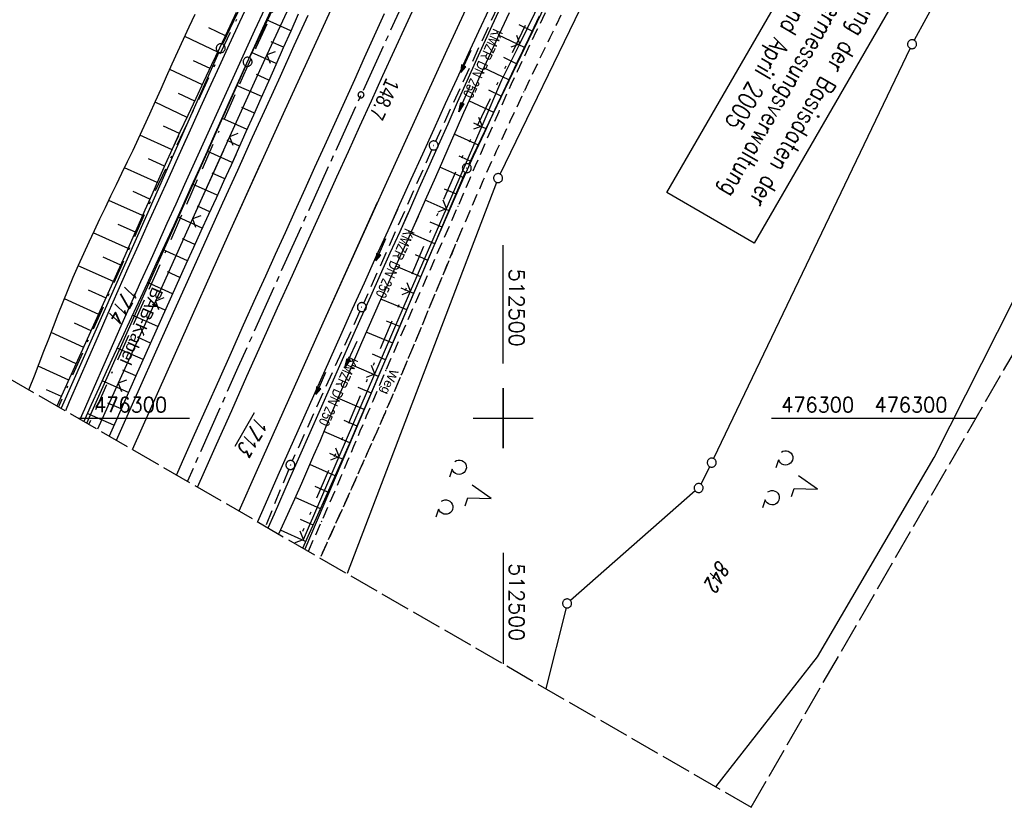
# Model space of a CAD drawing. Extents: x 512293 to 513004, y 476235 to 477180.
# Tile 2 of 25: x 512419 to 512583, y 476235 to 476366. Entities that reach past the tile are written whole.
import ezdxf
from ezdxf.enums import TextEntityAlignment as Align

# ---------------------------------------------------------------- set-up
doc = ezdxf.new("R2010")
doc.units = 0
doc.header["$LTSCALE"] = 10
doc.header["$MEASUREMENT"] = 0
for name, pattern in [('ACAD_ISO16W100', [73, 15, -6.5, 15, -6.5, 15, -7, 1, -7]), ('ACHSE', [5.5, 4, -0.5, 0.5, -0.5]), ('AUSGEZOGEN', [0]), ('LT00', [0]), ('LT08', [0.42, 0.2, -0.1, 0.02, -0.1]), ('LT09', [0.54, 0.2, -0.1, 0.02, -0.1, 0.02, -0.1]), ('LT11', [0.3, 0.2, -0.1]), ('LT14', [0.6, 0.5, -0.1]), ('STRICHLINIE2', [0.375, 0.25, -0.125])]:
    doc.linetypes.add(name, pattern=pattern)
doc.layers.get('0').update_dxf_attribs({"linetype": 'LT00'})
for name, color, linetype in [('-AX-020', 250, 'ACHSE'), ('-Halt-Pfeil', 4, 'LT00'), ('-Haltung', 182, 'STRICHLINIE2'), ('-Haltungsbeschriftung', 182, 'LT00'), ('-ST-20-1', 250, 'LT00'), ('BAB-KABEL', 220, 'ACAD_ISO16W100'), ('BAB-KABEL_TEXT', 221, 'Continuous'), ('DFK_AB_FLNR', 7, 'Continuous'), ('DFK_AB_L', 21, 'LT00'), ('DFK_AB_P', 7, 'LT00'), ('DFK_FLUR_NR', 250, 'LT00'), ('DFK_GZPKT', 250, 'LT00'), ('DFK_KATASTER', 250, 'LT00'), ('DFK_NUTZUNG', 250, 'LT00'), ('DFK_STAND', 22, 'LT00'), ('FELDWEG_TEXT', 1, 'Continuous'), ('GEMARKUNGSGRENZE', 3, 'LT09'), ('PFEIL', 140, 'AUSGEZOGEN'), ('STROM_UNTER', 80, 'LT08'), ('V88_AFBR_BAB', 250, 'LT00'), ('V88_BOESCH', 250, 'LT00'), ('V88_BOSCHUNG', 250, 'LT00'), ('V88_FELDWEG', 250, 'LT11'), ('V88_GRABEN', 250, 'LT00'), ('V88_KA_PRUF', 182, 'LT00'), ('V88_LD_MARK', 250, 'LT00'), ('V88_RASTER', 250, 'LT00'), ('V88_ZAUN', 40, 'LT00'), ('V89_AFBR_BAB', 250, 'LT00'), ('V89_BOESCH', 250, 'LT00'), ('V89_BOSCHUNG', 250, 'LT00'), ('V89_FELDWEG', 250, 'LT11'), ('V89_GRABEN', 250, 'LT00'), ('V89_KA_PRUF', 182, 'LT00'), ('V89_LD_MARK', 250, 'LT00'), ('V89_RASTER', 250, 'LT00'), ('V89_ZAUN', 40, 'LT00')]:
    doc.layers.add(name, color=color, linetype=linetype)
doc.layers.add('-BLATT_88-RAND', color=7, linetype='LT14', plot=False)
doc.styles.add('Beschrift', font='ARIAL.TTF')
doc.styles.add('Haltungsbeschriftung', font='ARIAL.TTF', dxfattribs={"width": 0.75})
doc.styles.get("Standard").update_dxf_attribs({"font": 'romans.shx'})
doc.styles.add('Versorgungsltg', font='ARIAL.TTF', dxfattribs={"width": 0.8, "height": 2})

# ---------------------------------------------------------------- blocks, each defined once
blk = doc.blocks.new('SYMB7010')
at = {"color": 0, "linetype": 'ByBlock'}
for points in [[(-0.031408, 0.499213), (-0.093728, 0.49134), (-0.15457, 0.475719), (-0.212975, 0.452595), (-0.268021, 0.422333), (-0.31884, 0.385411), (-0.36463, 0.342411), (-0.40467, 0.29401), (-0.438329, 0.240973), (-0.465074, 0.184136), (-0.484486, 0.124395), (-0.496256, 0.062692), (-0.5002, 0)], [(-0.5002, 0), (-0.496256, -0.062692), (-0.484486, -0.124395), (-0.465075, -0.184136), (-0.438329, -0.240973), (-0.404671, -0.29401), (-0.36463, -0.342411), (-0.31884, -0.385411), (-0.268021, -0.422333), (-0.212975, -0.452595), (-0.154571, -0.475719), (-0.093728, -0.49134), (-0.031408, -0.499213), (0.031408, -0.499213)], [(0.5002, 0), (0.496256, 0.062692), (0.484485, 0.124395), (0.465074, 0.184136), (0.438329, 0.240973), (0.40467, 0.29401), (0.36463, 0.342411), (0.31884, 0.385411), (0.268021, 0.422333), (0.212975, 0.452595), (0.15457, 0.475719), (0.093728, 0.49134), (0.031408, 0.499213), (-0.031408, 0.499213)], [(0.031408, -0.499213), (0.093728, -0.491341), (0.15457, -0.475719), (0.212975, -0.452595), (0.268021, -0.422333), (0.31884, -0.385411), (0.36463, -0.342411), (0.404671, -0.294011), (0.438329, -0.240974), (0.465075, -0.184136), (0.484486, -0.124395), (0.496256, -0.062692), (0.500201, 0)]]:
    blk.add_lwpolyline(points, dxfattribs=at)
blk = doc.blocks.new('SYMB0003')
at = {"color": 0, "linetype": 'ByBlock'}
for p, q in [((-0.015712, 0), (0.010166, 0.012015)), ((0, -0.021257), (-0.015712, 0)), ((0.010166, 0.012015), (0, -0.021257))]:
    blk.add_line(p, q, dxfattribs=at)
for points in [[(-0.031395, 0.499013), (-0.093691, 0.491144), (-0.154509, 0.475528), (-0.21289, 0.452414), (-0.267913, 0.422164), (-0.318712, 0.385257), (-0.364484, 0.342274), (-0.404509, 0.293893), (-0.438154, 0.240877), (-0.464888, 0.184062), (-0.484292, 0.124345), (-0.496058, 0.062667), (-0.5, 0)], [(-0.5, 0), (-0.496058, -0.062667), (-0.484292, -0.124345), (-0.464888, -0.184062), (-0.438154, -0.240877), (-0.404509, -0.293893), (-0.364485, -0.342274), (-0.318712, -0.385257), (-0.267914, -0.422164), (-0.21289, -0.452414), (-0.154509, -0.475529), (-0.093691, -0.491144), (-0.031395, -0.499014), (0.031395, -0.499014)], [(0.5, 0), (0.496057, 0.062667), (0.484292, 0.124345), (0.464888, 0.184062), (0.438153, 0.240877), (0.404509, 0.293893), (0.364484, 0.342274), (0.318712, 0.385257), (0.267913, 0.422164), (0.21289, 0.452414), (0.154509, 0.475528), (0.093691, 0.491144), (0.031395, 0.499013), (-0.031395, 0.499013)], [(0.031395, -0.499014), (0.093691, -0.491144), (0.154509, -0.475529), (0.21289, -0.452414), (0.267914, -0.422164), (0.318712, -0.385257), (0.364485, -0.342274), (0.404509, -0.293893), (0.438154, -0.240877), (0.464889, -0.184062), (0.484292, -0.124345), (0.496058, -0.062667), (0.5, 0)]]:
    blk.add_lwpolyline(points, dxfattribs=at)
blk = doc.blocks.new('SYMB0002')
at = {"color": 0, "linetype": 'ByBlock'}
for points in [[(-0.031395, 0.499013), (-0.093691, 0.491144), (-0.154509, 0.475528), (-0.21289, 0.452414), (-0.267913, 0.422164), (-0.318712, 0.385257), (-0.364484, 0.342274), (-0.404509, 0.293893), (-0.438154, 0.240877), (-0.464888, 0.184062), (-0.484292, 0.124345), (-0.496058, 0.062667), (-0.5, 0)], [(-0.5, 0), (-0.496058, -0.062667), (-0.484292, -0.124345), (-0.464888, -0.184062), (-0.438154, -0.240877), (-0.404509, -0.293893), (-0.364485, -0.342274), (-0.318712, -0.385257), (-0.267914, -0.422164), (-0.21289, -0.452414), (-0.154509, -0.475529), (-0.093691, -0.491144), (-0.031395, -0.499014), (0.031395, -0.499014)], [(0.5, 0), (0.496057, 0.062667), (0.484292, 0.124345), (0.464888, 0.184062), (0.438153, 0.240877), (0.404509, 0.293893), (0.364484, 0.342274), (0.318712, 0.385257), (0.267913, 0.422164), (0.21289, 0.452414), (0.154509, 0.475528), (0.093691, 0.491144), (0.031395, 0.499013), (-0.031395, 0.499013)], [(0.031395, -0.499014), (0.093691, -0.491144), (0.154509, -0.475529), (0.21289, -0.452414), (0.267914, -0.422164), (0.318712, -0.385257), (0.364485, -0.342274), (0.404509, -0.293893), (0.438154, -0.240877), (0.464889, -0.184062), (0.484292, -0.124345), (0.496058, -0.062667), (0.5, 0)]]:
    blk.add_lwpolyline(points, dxfattribs=at)
blk = doc.blocks.new('SYMB0011')
at = {"color": 0, "linetype": 'ByBlock'}
for p, q in [((0.5, 0), (-0.5, 0)), ((0, 0.5), (0, -0.5))]:
    blk.add_line(p, q, dxfattribs=at)
blk = doc.blocks.new('SYMB0024')
at = {"color": 0, "linetype": 'ByBlock'}
for p, q in [((-0.5, 0.5), (0, 0)), ((0, 0), (0.5, 0.5))]:
    blk.add_line(p, q, dxfattribs=at)
blk = doc.blocks.new('Pfreil3')
at = {"layer": 'PFEIL'}
blk.add_hatch(color=256, dxfattribs=at).paths.add_polyline_path([(-1.55, 0.27), (-1.55, -0.27), (0, 0)])
for p, q in [((-1.55, 0), (-4.83, 0)), ((-1.55, -0.27), (-1.55, 0.27)), ((-1.55, 0.27), (0, 0)), ((0, 0), (-1.55, -0.27))]:
    blk.add_line(p, q, dxfattribs=at)
blk = doc.blocks.new('SYMB7201')
at = {"color": 0, "linetype": 'ByBlock'}
for p, q in [((0, 0.385), (-0.11, 0.015)), ((-0.255, -0.385), (-0.115, -0.385)), ((0.445, -0.385), (0.585, -0.385))]:
    blk.add_line(p, q, dxfattribs=at)
for points in [[(0.25, 0.015), (0.11, 0.015), (0, 0.385)], [(-0.393816, -0.383308), (-0.416239, -0.362945), (-0.432849, -0.337617), (-0.442589, -0.308936), (-0.444836, -0.27873), (-0.439449, -0.248923), (-0.426769, -0.221415), (-0.407606, -0.197958), (-0.38318, -0.180047), (-0.355047, -0.168823), (-0.325, -0.165), (-0.294953, -0.168823), (-0.26682, -0.180047), (-0.242394, -0.197959), (-0.223231, -0.221415), (-0.210551, -0.248923), (-0.205164, -0.27873), (-0.207411, -0.308936), (-0.21715, -0.337617), (-0.233761, -0.362945), (-0.256184, -0.383308)], [(0.306185, -0.383308), (0.283761, -0.362945), (0.267151, -0.337617), (0.257411, -0.308936), (0.255164, -0.27873), (0.260552, -0.248923), (0.273231, -0.221415), (0.292394, -0.197958), (0.31682, -0.180047), (0.344953, -0.168823), (0.375, -0.165), (0.405047, -0.168823), (0.43318, -0.180047), (0.457606, -0.197959), (0.476769, -0.221415), (0.489449, -0.248923), (0.494836, -0.27873), (0.492589, -0.308936), (0.48285, -0.337617), (0.466239, -0.362945), (0.443816, -0.383308)]]:
    blk.add_lwpolyline(points, dxfattribs=at)
blk = doc.blocks.new('SYMB0070')
at = {"color": 0, "linetype": 'ByBlock'}
for p, q in [((-0.5, 0), (0.2, 0)), ((0.5, 0), (0.2, 0.1)), ((0.2, 0.1), (0.2, 0)), ((0.468, 0), (0.21, 0.086)), ((0.21, 0.086), (0.21, -0.086)), ((0.21, -0.086), (0.468, 0)), ((0.22, -0.072), (0.437, 0)), ((0.23, -0.058), (0.405, 0)), ((0.24, -0.045), (0.374, 0)), ((0.342, 0), (0.25, 0.031)), ((0.25, 0.031), (0.25, -0.031)), ((0.25, -0.031), (0.342, 0)), ((0.26, -0.017), (0.31, 0)), ((0.27, -0.003), (0.279, 0))]:
    blk.add_line(p, q, dxfattribs=at)
for points in [[(0.2, 0), (0.2, -0.1), (0.5, 0)], [(0.437, 0), (0.22, 0.072), (0.22, -0.072)], [(0.405, 0), (0.23, 0.058), (0.23, -0.058)], [(0.374, 0), (0.24, 0.045), (0.24, -0.045)], [(0.31, 0), (0.26, 0.017), (0.26, -0.017)], [(0.279, 0), (0.27, 0.003), (0.27, -0.003)]]:
    blk.add_lwpolyline(points, dxfattribs=at)

msp = doc.modelspace()

# ---------------------------------------------------------------- linework, layer by layer
at = {"layer": '-AX-020', "ltscale": 0.2, "flags": 128}
msp.add_lwpolyline([(512885.85, 477104.51), (512876.28, 477089.44), (512864.58, 477070.92), (512852.94, 477052.36), (512841.35, 477033.77), (512829.82, 477015.15), (512818.35, 476996.49), (512806.94, 476977.79), (512795.6, 476959.05), (512789.64, 476949.14), (512778.41, 476930.34), (512767.24, 476911.5), (512756.13, 476892.61), (512745.1, 476873.69), (512734.14, 476854.72), (512723.25, 476835.72), (512712.42, 476816.68), (512701.67, 476797.59), (512690.98, 476778.47), (512680.37, 476759.31), (512669.82, 476740.11), (512659.35, 476720.87), (512648.95, 476701.6), (512638.61, 476682.28), (512628.35, 476662.93), (512618.16, 476643.54), (512608.04, 476624.11), (512597.99, 476604.65), (512588.01, 476585.15), (512578.1, 476565.61), (512568.26, 476546.04), (512558.5, 476526.43), (512548.8, 476506.79), (512539.18, 476487.11), (512529.63, 476467.4), (512520.15, 476447.65), (512510.75, 476427.87), (512501.42, 476408.05), (512492.16, 476388.2), (512482.97, 476368.31), (512473.85, 476348.4), (512464.81, 476328.44), (512455.84, 476308.46), (512447.42, 476289.52)], dxfattribs=at)
at = {"layer": '-BLATT_88-RAND'}
msp.add_lwpolyline([(512755.75, 477179.71), (512292.82, 476378.88), (512541.3, 476235.25), (513004.22, 477036.08), (512755.75, 477179.71)], dxfattribs=at)
at = {"layer": '-Haltung'}
for p, q in [((512500.63, 476371.86), (512488.74, 476346.09)), ((512488.13, 476344.72), (512476.78, 476319.19)), ((512476.16, 476317.82), (512464.89, 476292.92)), ((512476.16, 476317.82), (512464.89, 476292.92)), ((512464.3, 476291.54), (512460.43, 476282))]:
    msp.add_line(p, q, dxfattribs=at)
at = {"layer": 'BAB-KABEL', "ltscale": 0.03, "flags": 128}
msp.add_lwpolyline([(512866.07, 477115.94), (512858.34, 477103.22), (512837.39, 477068.95), (512811.45, 477026.06), (512784.2, 476983.9), (512756.65, 476941.56), (512731.12, 476898.63), (512706.39, 476854.96), (512681.95, 476811.1), (512658.87, 476770.39), (512633.74, 476723.05), (512609.82, 476678.97), (512586.03, 476634.72), (512574.46, 476609.04), (512565.77, 476584.24), (512545.21, 476542.92), (512523.45, 476497.74), (512501.77, 476452.47), (512480.25, 476407.17), (512458.85, 476361.79), (512438.56, 476315.94), (512431.02, 476299)], dxfattribs=at)
at = {"layer": 'DFK_AB_L'}
for p, q in [((512457.77, 476360.02), (512566.35, 476587.41)), ((512547.91, 476453.99), (512494.27, 476342.31)), ((512430.67, 476299.2), (512457.15, 476358.65)), ((512493.66, 476340.94), (512466.97, 476278.22))]:
    msp.add_line(p, q, dxfattribs=at)
at = {"layer": 'DFK_KATASTER'}
for p, q in [((512562.51, 476590.59), (512453.29, 476362.28)), ((512499.49, 476340.64), (512548.82, 476442.32)), ((512577.65, 476379.78), (512568.44, 476362.92)), ((512452.67, 476360.91), (512426.38, 476301.68)), ((512567.76, 476361.58), (512535.05, 476293.3)), ((512498.89, 476339.27), (512474.01, 476274.15)), ((512571.79, 476293.47), (512584.95, 476319.61)), ((512552.32, 476260.32), (512571.79, 476293.47)), ((512534.39, 476291.95), (512532.89, 476289.06)), ((512531.99, 476287.9), (512511.21, 476269.67)), ((512510.47, 476268.45), (512507.09, 476255.03)), ((512535.43, 476238.64), (512552.32, 476260.32))]:
    msp.add_line(p, q, dxfattribs=at)
at = {"layer": 'DFK_STAND'}
msp.add_lwpolyline([(512570.34, 476378.5), (512541.81, 476329.15), (512527.26, 476337.57), (512555.78, 476386.91)], close=True, dxfattribs=at)
at = {"layer": 'GEMARKUNGSGRENZE', "ltscale": 2.5, "flags": 128}
msp.add_lwpolyline([(512662.88, 477019.06), (512665.36, 477019.76), (512738.72, 477049.3), (512738.99, 477019.09), (512739.25, 476992.81), (512744.89, 476991.76), (512768.61, 476987.28), (512769.09, 476987.32), (512777.28, 476981.67), (512787, 476972.86), (512793.07, 476957.98), (512807.53, 476945.1), (512822.53, 476938.93), (512824.4, 476934.3), (512796.55, 476911.86), (512790.14, 476900.65), (512672.43, 476693.04), (512634.03, 476627.67), (512582.48, 476535.09), (512548.41, 476458.95), (512546.86, 476455.29), (512492.58, 476342.25), (512465.66, 476278.97)], dxfattribs=at)
at = {"layer": 'STROM_UNTER', "ltscale": 2, "flags": 128}
msp.add_lwpolyline([(512436.51, 476627.45), (512437.57, 476627.07), (512462.36, 476621.64), (512488.4, 476620.06), (512514.96, 476619.69), (512531.49, 476614.93), (512555.83, 476596.38), (512560.2, 476594.1), (512561.73, 476591.71), (512561.73, 476589.65), (512557.8, 476581.04), (512551.5, 476566.63), (512527.76, 476517.36), (512511.67, 476485.04), (512454.05, 476363.14), (512441.89, 476337.52), (512425.95, 476301.93)], dxfattribs=at)
at = {"layer": 'V88_AFBR_BAB'}
for points in [[(512457.81, 476369.59), (512456.1, 476365.91), (512454.39, 476362.23), (512452.69, 476358.55), (512451, 476354.86), (512449.32, 476351.16), (512447.65, 476347.47), (512445.98, 476343.77), (512444.31, 476340.07), (512442.61, 476336.3), (512440.91, 476332.53), (512439.22, 476328.75), (512437.53, 476324.98), (512435.85, 476321.2), (512434.17, 476317.42), (512432.56, 476313.75), (512430.95, 476310.07), (512429.34, 476306.4), (512427.74, 476302.72), (512427.1, 476301.26)], [(512449.13, 476288.53), (512450.29, 476291.16), (512452.27, 476295.63), (512454.8, 476301.32), (512457.34, 476307), (512459.89, 476312.68), (512462.44, 476318.36), (512464.9, 476323.82), (512467.37, 476329.27), (512469.84, 476334.73), (512472.31, 476340.18), (512474.23, 476344.4), (512476.14, 476348.62), (512478.06, 476352.84), (512479.98, 476357.05), (512481.91, 476361.26), (512483.84, 476365.47), (512485.56, 476369.19)], [(512429.56, 476299.84), (512430.33, 476301.6), (512431.93, 476305.27), (512433.54, 476308.93), (512435.16, 476312.6), (512436.78, 476316.25), (512438.23, 476319.5), (512439.69, 476322.74), (512441.15, 476325.98), (512442.61, 476329.22), (512444.07, 476332.46), (512445.54, 476335.7), (512447, 476338.94), (512448.66, 476342.61), (512450.32, 476346.28), (512451.98, 476349.96), (512453.64, 476353.63), (512455.31, 476357.3), (512456.98, 476360.96), (512458.66, 476364.62), (512460.35, 476368.28)], [(512480.2, 476367.29), (512478.54, 476363.64), (512476.88, 476359.99), (512475.22, 476356.34), (512473.57, 476352.68), (512471.92, 476349.03), (512470.27, 476345.37), (512468.61, 476341.72), (512466.98, 476338.11), (512465.34, 476334.5), (512463.7, 476330.89), (512462.06, 476327.28), (512460.42, 476323.67), (512458.79, 476320.05), (512456.73, 476315.5), (512454.69, 476310.93), (512452.64, 476306.37), (512450.6, 476301.81), (512448.57, 476297.24), (512446.57, 476292.74), (512445.6, 476290.57)], [(512497.62, 476368.06), (512495.91, 476364.37), (512494.2, 476360.67), (512492.28, 476356.5), (512490.37, 476352.32), (512488.46, 476348.13), (512486.55, 476343.95), (512484.65, 476339.77), (512482.75, 476335.58), (512480.78, 476331.22), (512478.8, 476326.87), (512476.83, 476322.51), (512474.86, 476318.15), (512472.9, 476313.79), (512470.28, 476307.96), (512467.68, 476302.14), (512465.08, 476296.31), (512462.49, 476290.48), (512459.97, 476284.79), (512459.08, 476282.78)], [(512435.62, 476296.34), (512438.3, 476302.36), (512443.35, 476313.67), (512448.43, 476324.97), (512450.89, 476330.42), (512453.35, 476335.87), (512455.82, 476341.32), (512458.29, 476346.77), (512460.59, 476351.85), (512462.9, 476356.94), (512465.21, 476362.02), (512467.53, 476367.1)]]:
    msp.add_lwpolyline(points, dxfattribs=at)
at = {"layer": 'V88_BOESCH'}
for points in [[(512421.05, 476304.76), (512421.14, 476305), (512421.94, 476307.05), (512422.74, 476309.11), (512423.53, 476311.17), (512424.33, 476313.23), (512425.13, 476315.29), (512425.93, 476317.34), (512426.75, 476319.39), (512427.58, 476321.43), (512428.43, 476323.47), (512429.3, 476325.49), (512430.16, 476327.43), (512431.04, 476329.36), (512431.93, 476331.28), (512432.84, 476333.19), (512433.76, 476335.1), (512434.68, 476337.01), (512435.61, 476338.91), (512436.53, 476340.82), (512437.46, 476342.73), (512438.37, 476344.64), (512439.28, 476346.56), (512440.23, 476348.62), (512441.18, 476350.69), (512442.11, 476352.76), (512443.04, 476354.83), (512443.97, 476356.9), (512444.9, 476358.98), (512445.83, 476361.05), (512446.78, 476363.12), (512447.73, 476365.18), (512448.72, 476367.28)], [(512425.74, 476302.05), (512426.79, 476304.38), (512428.12, 476307.32), (512429.46, 476310.26), (512430.8, 476313.2), (512432.13, 476316.14), (512433.46, 476319.08), (512434.78, 476322.03), (512435.91, 476324.56), (512437.04, 476327.1), (512438.16, 476329.64), (512439.28, 476332.17), (512440.4, 476334.71), (512441.53, 476337.25), (512442.66, 476339.78), (512443.8, 476342.31), (512444.94, 476344.84), (512446.24, 476347.65), (512447.54, 476350.46), (512448.86, 476353.27), (512450.18, 476356.07), (512451.5, 476358.87), (512452.83, 476361.67), (512454.15, 476364.47), (512455.61, 476367.58)], [(512461.26, 476367.76), (512459.91, 476364.86), (512458.57, 476361.94), (512457.25, 476359.03), (512455.93, 476356.11), (512454.62, 476353.18), (512453.31, 476350.26), (512452.01, 476347.33), (512450.7, 476344.4), (512449.39, 476341.48), (512448.07, 476338.56), (512446.61, 476335.33), (512445.14, 476332.1), (512443.66, 476328.88), (512442.18, 476325.66), (512440.7, 476322.44), (512439.21, 476319.22), (512437.72, 476316), (512436.45, 476313.25), (512435.18, 476310.5), (512433.92, 476307.75), (512432.66, 476304.99), (512431.41, 476302.24), (512430.18, 476299.49)], [(512465.86, 476367.24), (512464.62, 476364.44), (512463.37, 476361.64), (512462.14, 476358.84), (512460.9, 476356.04), (512459.66, 476353.24), (512458.42, 476350.44), (512457.17, 476347.65), (512455.94, 476344.89), (512454.69, 476342.14), (512453.44, 476339.39), (512452.19, 476336.64), (512450.93, 476333.9), (512449.68, 476331.15), (512448.42, 476328.4), (512447.17, 476325.65), (512445.5, 476321.94), (512443.83, 476318.22), (512442.16, 476314.49), (512440.5, 476310.77), (512438.84, 476307.04), (512437.18, 476303.32), (512435.49, 476299.52), (512434.39, 476297.05)], [(512466.63, 476278.41), (512467.75, 476280.86), (512468.9, 476283.41), (512470.75, 476287.52), (512472.59, 476291.64), (512474.4, 476295.77), (512476.21, 476299.9), (512477.99, 476304.04), (512479.77, 476308.19), (512481.08, 476311.25), (512482.38, 476314.32), (512483.68, 476317.39), (512484.98, 476320.46), (512486.28, 476323.53), (512487.59, 476326.59), (512488.9, 476329.65), (512490.23, 476332.71), (512491.56, 476335.77), (512493.31, 476339.7), (512495.08, 476343.62), (512496.87, 476347.53), (512498.68, 476351.44), (512500.5, 476355.33), (512502.34, 476359.22), (512504.2, 476363.11), (512506.07, 476366.98)]]:
    msp.add_lwpolyline(points, dxfattribs=at)
at = {"layer": 'V88_BOSCHUNG'}
for p, q in [((512464.65, 476364.51), (512460.59, 476366.32)), ((512453.76, 476363.65), (512451, 476364.96)), ((512504.83, 476364.43), (512502.67, 476365.46)), ((512452.48, 476360.94), (512446.97, 476363.54)), ((512463.44, 476361.78), (512461.38, 476362.68)), ((512503.54, 476361.72), (512499.25, 476363.78)), ((512462.22, 476359.04), (512458.08, 476360.86)), ((512451.2, 476358.23), (512448.46, 476359.52)), ((512502.24, 476359.02), (512500.12, 476360.03)), ((512449.92, 476355.51), (512444.5, 476358.08)), ((512500.96, 476356.31), (512496.74, 476358.31)), ((512461.01, 476356.29), (512458.93, 476357.21)), ((512459.8, 476353.55), (512455.61, 476355.39)), ((512499.69, 476353.61), (512497.6, 476354.59)), ((512447.37, 476350.09), (512442.04, 476352.59)), ((512448.64, 476352.8), (512445.95, 476354.07)), ((512498.43, 476350.9), (512494.28, 476352.82)), ((512458.58, 476350.79), (512456.48, 476351.73)), ((512457.35, 476348.05), (512453.17, 476349.93)), ((512446.11, 476347.38), (512443.45, 476348.62)), ((512497.16, 476348.18), (512495.12, 476349.12)), ((512444.87, 476344.68), (512439.53, 476347.1)), ((512456.12, 476345.3), (512454.03, 476346.25)), ((512495.92, 476345.46), (512491.87, 476347.31)), ((512454.88, 476342.57), (512450.72, 476344.46)), ((512443.63, 476341.95), (512440.94, 476343.17)), ((512494.68, 476342.74), (512492.67, 476343.65)), ((512442.41, 476339.23), (512436.94, 476341.67)), ((512493.45, 476340.01), (512489.45, 476341.8)), ((512453.64, 476339.84), (512451.57, 476340.78)), ((512452.4, 476337.11), (512448.27, 476338.98)), ((512492.23, 476337.28), (512490.24, 476338.16)), ((512439.97, 476333.74), (512434.32, 476336.27)), ((512441.19, 476336.49), (512438.41, 476337.73)), ((512491.03, 476334.54), (512487.03, 476336.29)), ((512451.15, 476334.38), (512449.09, 476335.31)), ((512449.9, 476331.65), (512445.79, 476333.52)), ((512438.76, 476331), (512435.89, 476332.28)), ((512489.83, 476331.8), (512487.82, 476332.67)), ((512437.55, 476328.26), (512431.73, 476330.85)), ((512448.66, 476328.92), (512446.6, 476329.86)), ((512488.64, 476329.05), (512484.59, 476330.8)), ((512447.42, 476326.19), (512443.29, 476328.07)), ((512436.33, 476325.51), (512433.4, 476326.82)), ((512487.46, 476326.29), (512485.41, 476327.18)), ((512435.11, 476322.77), (512429.25, 476325.39)), ((512486.29, 476323.54), (512482.12, 476325.32)), ((512446.18, 476323.46), (512444.11, 476324.4)), ((512444.95, 476320.72), (512440.78, 476322.62)), ((512485.12, 476320.79), (512483, 476321.68)), ((512432.65, 476317.28), (512426.94, 476319.87)), ((512433.88, 476320.02), (512430.98, 476321.33)), ((512483.95, 476318.03), (512479.65, 476319.83)), ((512443.72, 476317.99), (512441.62, 476318.94)), ((512442.5, 476315.26), (512438.25, 476317.15)), ((512431.4, 476314.54), (512428.62, 476315.81)), ((512482.78, 476315.27), (512480.6, 476316.18)), ((512430.16, 476311.8), (512424.74, 476314.29)), ((512441.29, 476312.53), (512439.14, 476313.48)), ((512481.61, 476312.5), (512477.21, 476314.35)), ((512440.06, 476309.79), (512435.73, 476311.69)), ((512428.92, 476309.07), (512426.29, 476310.28)), ((512480.43, 476309.73), (512478.22, 476310.67)), ((512427.68, 476306.35), (512422.57, 476308.67)), ((512479.25, 476306.96), (512474.84, 476308.86)), ((512438.84, 476307.05), (512436.66, 476308.01)), ((512437.62, 476304.31), (512433.23, 476306.24)), ((512478.06, 476304.2), (512475.86, 476305.15)), ((512426.45, 476303.63), (512423.97, 476304.75)), ((512476.88, 476301.45), (512472.49, 476303.34)), ((512436.4, 476301.57), (512434.19, 476302.54)), ((512435.18, 476298.83), (512430.75, 476300.77)), ((512475.68, 476298.7), (512473.5, 476299.64)), ((512474.48, 476295.94), (512470.16, 476297.82)), ((512473.27, 476293.18), (512471.13, 476294.13)), ((512472.05, 476290.43), (512467.81, 476292.33)), ((512470.83, 476287.69), (512468.72, 476288.63)), ((512469.6, 476284.95), (512465.39, 476286.84)), ((512468.36, 476282.21), (512466.26, 476283.16)), ((512467.11, 476279.47), (512462.91, 476281.39))]:
    msp.add_line(p, q, dxfattribs=at)
at = {"layer": 'V88_FELDWEG', "flags": 128}
for points in [[(512467.57, 476277.87), (512467.75, 476278.26), (512468.77, 476280.55), (512469.78, 476282.84), (512470.88, 476285.34), (512471.96, 476287.84), (512473.03, 476290.35), (512474.1, 476292.86), (512475.16, 476295.38), (512476.21, 476297.89), (512477.27, 476300.41), (512478.33, 476302.92), (512479.4, 476305.43), (512480.47, 476307.94), (512481.66, 476310.68), (512482.85, 476313.42), (512484.05, 476316.15), (512485.26, 476318.89), (512486.47, 476321.62), (512487.68, 476324.35), (512488.89, 476327.08), (512490.1, 476329.81), (512491.3, 476332.54), (512492.49, 476335.28), (512493.46, 476337.54), (512494.44, 476339.8), (512495.41, 476342.06), (512496.38, 476344.31), (512497.35, 476346.57), (512498.34, 476348.83), (512499.33, 476351.08), (512500.33, 476353.32), (512501.34, 476355.56), (512502.37, 476357.77), (512503.41, 476359.98), (512504.46, 476362.18), (512505.52, 476364.37), (512506.59, 476366.57), (512508.11, 476369.64), (512509.64, 476372.71), (512511.17, 476375.78), (512512.72, 476378.84), (512514.27, 476381.9), (512515.82, 476384.96), (512517.31, 476387.91), (512518.81, 476390.87), (512520.3, 476393.82), (512521.78, 476396.78), (512523.25, 476399.75), (512524.71, 476402.72), (512526.16, 476405.7), (512527.59, 476408.68), (512528.85, 476411.33), (512530.09, 476413.98), (512531.32, 476416.63), (512532.54, 476419.29), (512533.76, 476421.95), (512534.98, 476424.61), (512536.2, 476427.28), (512537.42, 476429.94), (512538.64, 476432.6), (512541.7, 476439.15), (512544.8, 476445.69), (512547.95, 476452.21), (512551.14, 476458.71), (512552.23, 476460.92), (512553.33, 476463.12), (512554.43, 476465.34), (512555.52, 476467.55), (512556.61, 476469.76), (512557.68, 476471.98), (512558.74, 476474.21), (512559.78, 476476.45), (512560.8, 476478.69), (512561.85, 476481.08), (512562.88, 476483.47), (512563.88, 476485.88), (512564.86, 476488.29), (512565.83, 476490.71), (512566.79, 476493.13), (512567.74, 476495.56), (512568.68, 476497.99), (512569.63, 476500.42), (512570.57, 476502.85), (512571.52, 476505.28), (512572.65, 476508.15), (512573.79, 476511.01), (512574.95, 476513.87), (512576.13, 476516.72), (512577.33, 476519.56), (512578.56, 476522.39), (512579.81, 476525.2), (512581.1, 476528), (512582.6, 476531.18), (512584.15, 476534.34), (512585.74, 476537.48), (512587.37, 476540.59), (512589.05, 476543.68), (512589.9, 476545.19), (512590.76, 476546.7), (512591.64, 476548.19), (512592.54, 476549.67), (512593.46, 476551.14), (512594.15, 476552.2), (512594.85, 476553.25), (512595.55, 476554.3), (512596.25, 476555.35), (512596.96, 476556.4), (512597.65, 476557.45), (512598.33, 476558.51), (512599, 476559.58), (512599.97, 476561.2), (512600.89, 476562.84), (512601.78, 476564.51), (512602.63, 476566.2), (512603.44, 476567.9), (512604.05, 476569.23), (512604.64, 476570.57), (512605.23, 476571.92), (512605.8, 476573.27), (512606.38, 476574.62), (512606.95, 476575.97), (512607.52, 476577.31), (512608.11, 476578.66), (512608.7, 476579.99), (512609.32, 476581.32), (512610.09, 476582.94), (512610.89, 476584.54), (512611.72, 476586.13), (512612.56, 476587.71), (512613.41, 476589.28), (512614.28, 476590.85), (512615.16, 476592.41), (512616.04, 476593.97), (512616.92, 476595.54), (512617.8, 476597.1), (512618.67, 476598.67), (512619.53, 476600.24), (512620.37, 476601.82), (512621.31, 476603.64), (512622.24, 476605.47), (512623.14, 476607.31), (512624.04, 476609.15), (512624.92, 476611), (512625.79, 476612.86), (512626.66, 476614.71), (512627.53, 476616.57), (512628.4, 476618.43), (512629.28, 476620.28), (512630.16, 476622.13), (512631.06, 476623.97), (512632.24, 476626.33), (512633.45, 476628.68), (512634.67, 476631.02), (512635.91, 476633.34), (512637.18, 476635.66), (512638.45, 476637.97), (512639.79, 476640.37), (512641.14, 476642.75), (512642.5, 476645.13), (512643.87, 476647.5), (512645.24, 476649.88), (512646.61, 476652.25), (512647.98, 476654.62), (512649.35, 476657), (512650.71, 476659.37), (512652.06, 476661.76), (512653.74, 476664.74), (512655.4, 476667.74), (512657.05, 476670.74), (512658.69, 476673.74), (512660.32, 476676.76), (512661.94, 476679.77), (512663.56, 476682.79), (512665.18, 476685.81)], [(512636.12, 476587.89), (512634.24, 476585.98), (512632.35, 476584.07), (512630.47, 476582.16), (512628.57, 476580.26), (512626.67, 476578.37), (512624.75, 476576.5), (512622.82, 476574.64), (512620.87, 476572.79), (512619.51, 476571.53), (512618.14, 476570.28), (512616.75, 476569.05), (512615.35, 476567.84), (512613.92, 476566.65), (512612.46, 476565.49), (512610.98, 476564.37), (512609.47, 476563.29), (512608.54, 476562.65), (512607.6, 476562.02), (512606.66, 476561.4), (512605.73, 476560.77), (512604.81, 476560.13), (512603.9, 476559.47), (512603.01, 476558.8), (512602.15, 476558.09), (512601.32, 476557.35), (512600.48, 476556.53), (512599.68, 476555.66), (512598.92, 476554.77), (512598.18, 476553.84), (512597.47, 476552.89), (512596.79, 476551.92), (512596.11, 476550.93), (512595.46, 476549.94), (512594.29, 476548.13), (512593.15, 476546.31), (512592.04, 476544.47), (512590.96, 476542.62), (512589.89, 476540.73), (512588.85, 476538.81), (512587.84, 476536.89), (512586.85, 476534.95), (512585.88, 476532.99), (512584.93, 476531.03), (512584, 476529.06), (512583.08, 476527.08), (512581.81, 476524.27), (512580.56, 476521.46), (512579.34, 476518.63), (512578.13, 476515.8), (512576.94, 476512.97), (512575.77, 476510.12), (512574.61, 476507.27), (512573.46, 476504.42), (512572.39, 476501.74), (512571.33, 476499.06), (512570.27, 476496.37), (512569.2, 476493.69), (512568.14, 476491.01), (512567.06, 476488.33), (512565.98, 476485.65), (512564.88, 476482.99), (512563.77, 476480.32), (512562.64, 476477.67), (512561.4, 476474.82), (512560.13, 476471.97), (512558.84, 476469.14), (512557.54, 476466.31), (512556.21, 476463.5), (512554.87, 476460.69), (512553.51, 476457.89), (512552.22, 476455.24), (512550.91, 476452.6), (512549.6, 476449.96), (512548.29, 476447.33), (512546.98, 476444.69), (512545.67, 476442.05), (512544.36, 476439.41), (512543.06, 476436.77), (512541.78, 476434.12), (512540.5, 476431.46), (512539.4, 476429.12), (512538.3, 476426.77), (512537.21, 476424.42), (512536.13, 476422.07), (512535.05, 476419.71), (512533.97, 476417.36), (512532.89, 476415), (512531.8, 476412.65), (512530.7, 476410.3), (512529.6, 476407.96), (512528.31, 476405.27), (512527.01, 476402.59), (512525.7, 476399.91), (512524.37, 476397.24), (512523.05, 476394.57), (512521.72, 476391.9), (512520.39, 476389.23), (512519.07, 476386.56), (512517.75, 476383.89), (512516.47, 476381.28), (512515.19, 476378.66), (512513.93, 476376.04), (512512.66, 476373.42), (512511.4, 476370.8), (512510.13, 476368.18), (512508.87, 476365.56), (512507.77, 476363.31), (512506.68, 476361.06), (512505.59, 476358.81), (512504.51, 476356.55), (512503.43, 476354.3), (512501.12, 476349.4), (512498.86, 476344.47), (512496.64, 476339.53), (512494.47, 476334.57), (512493.31, 476331.85), (512492.16, 476329.12), (512491.01, 476326.39), (512489.88, 476323.66), (512488.74, 476320.93), (512487.61, 476318.19), (512486.48, 476315.46), (512485.34, 476312.73), (512484.2, 476310), (512483.05, 476307.27), (512481.7, 476304.1), (512480.33, 476300.93), (512478.94, 476297.77), (512477.55, 476294.61), (512476.15, 476291.46), (512474.74, 476288.31), (512473.32, 476285.16), (512471.9, 476282.02), (512470.62, 476279.19), (512469.51, 476276.75)]]:
    msp.add_lwpolyline(points, dxfattribs=at)
at = {"layer": 'V88_GRABEN'}
for points in [[(512460.87, 476281.75), (512461.91, 476284.11), (512464.45, 476289.87), (512466.16, 476293.75), (512467.88, 476297.64), (512469.59, 476301.52), (512471.3, 476305.4), (512473.03, 476309.28), (512474.75, 476313.15), (512476.36, 476316.75), (512477.98, 476320.34), (512479.59, 476323.93), (512481.21, 476327.52), (512482.83, 476331.11), (512484.44, 476334.7), (512486.04, 476338.28), (512487.63, 476341.87), (512489.23, 476345.45), (512490.82, 476349.03), (512492.42, 476352.61), (512494.03, 476356.19), (512495.64, 476359.77), (512498.18, 476365.35), (512500.74, 476370.92)], [(512500.99, 476367.51), (512499.7, 476364.75), (512498.42, 476361.99), (512497.15, 476359.22), (512495.89, 476356.43), (512494.65, 476353.63), (512493.41, 476350.83), (512492.18, 476348.03), (512490.95, 476345.22), (512489.72, 476342.42), (512488.5, 476339.61), (512487.26, 476336.81), (512486.02, 476334.01), (512484.96, 476331.62), (512483.89, 476329.24), (512482.81, 476326.86), (512481.74, 476324.48), (512480.67, 476322.1), (512479.6, 476319.72), (512478.53, 476317.33), (512477.47, 476314.94), (512476.43, 476312.55), (512475.41, 476310.21), (512474.41, 476307.87), (512473.42, 476305.52), (512472.42, 476303.18), (512471.43, 476300.83), (512470.44, 476298.48), (512469.45, 476296.14), (512468.44, 476293.79), (512467.43, 476291.46), (512466.41, 476289.12), (512465.26, 476286.55), (512464.09, 476283.98), (512462.92, 476281.41), (512462.61, 476280.74)]]:
    msp.add_lwpolyline(points, dxfattribs=at)
at = {"layer": 'V88_LD_MARK'}
for points in [[(512534.25, 476454.2), (512527.6, 476440.29), (512520.98, 476426.36), (512514.39, 476412.41), (512507.85, 476398.45), (512501.33, 476384.47), (512490.62, 476361.27), (512480, 476338.03), (512469.48, 476314.74), (512459.05, 476291.42), (512456.01, 476284.55)], [(512438.31, 476294.79), (512445.45, 476310.86), (512454.4, 476330.82), (512463.42, 476350.75), (512472.51, 476370.64), (512479.99, 476386.85), (512487.51, 476403.04), (512495.08, 476419.2), (512502.7, 476435.34), (512511.31, 476453.43)]]:
    msp.add_lwpolyline(points, dxfattribs=at)
at = {"layer": 'V88_RASTER'}
for p, q in [((512500, 476305), (512500, 476295)), ((512429.29, 476300), (512447.79, 476300)), ((512495, 476300), (512505, 476300)), ((512495, 476300), (512505, 476300)), ((512560.22, 476300), (512578.72, 476300)), ((512500, 476277.62), (512500, 476259.12))]:
    msp.add_line(p, q, dxfattribs=at)
at = {"layer": 'V88_ZAUN'}
for p, q in [((512502.75, 476362.33), (512509.36, 476375.79)), ((512466.96, 476374.12), (512460.67, 476360.5)), ((512490.54, 476334.93), (512496.5, 476348.7)), ((512454.45, 476346.85), (512448.27, 476333.18)), ((512484.58, 476321.17), (512490.54, 476334.93)), ((512448.27, 476333.18), (512442.1, 476319.51)), ((512442.1, 476319.51), (512435.92, 476305.84)), ((512472.69, 476293.62), (512478.62, 476307.4)), ((512435.92, 476305.84), (512432.45, 476298.17)), ((512466.76, 476279.85), (512472.69, 476293.62))]:
    msp.add_line(p, q, dxfattribs=at)
for points in [[(512496.5, 476348.7), (512499.8, 476356.32), (512502.75, 476362.33)], [(512460.67, 476360.5), (512458.54, 476355.9), (512454.45, 476346.85)], [(512478.62, 476307.4), (512480.06, 476310.74), (512484.58, 476321.17)]]:
    msp.add_lwpolyline(points, dxfattribs=at)
at = {"layer": 'V89_AFBR_BAB'}
for points in [[(512447.28, 476346.64), (512445.98, 476343.77), (512444.31, 476340.07), (512442.61, 476336.3), (512440.91, 476332.53), (512439.22, 476328.75), (512437.53, 476324.98), (512435.85, 476321.2), (512434.17, 476317.42), (512432.56, 476313.75), (512430.95, 476310.07), (512429.34, 476306.4), (512427.74, 476302.72), (512427.1, 476301.26)], [(512429.56, 476299.84), (512430.33, 476301.6), (512431.93, 476305.27), (512433.54, 476308.93), (512435.16, 476312.6), (512436.78, 476316.25), (512438.23, 476319.5), (512439.69, 476322.74), (512441.15, 476325.98), (512442.61, 476329.22), (512444.07, 476332.46), (512445.54, 476335.7), (512447, 476338.94), (512448.66, 476342.61), (512450.06, 476345.7)], [(512435.62, 476296.34), (512438.3, 476302.36), (512443.35, 476313.67), (512448.43, 476324.97), (512450.89, 476330.42), (512453.35, 476335.87), (512455.82, 476341.32), (512456.77, 476343.43)], [(512467.71, 476339.73), (512466.98, 476338.11), (512465.34, 476334.5), (512463.7, 476330.89), (512462.06, 476327.28), (512460.42, 476323.67), (512458.79, 476320.05), (512456.73, 476315.5), (512454.69, 476310.93), (512452.64, 476306.37), (512450.6, 476301.81), (512448.57, 476297.24), (512446.57, 476292.74), (512445.6, 476290.57)], [(512449.13, 476288.53), (512450.29, 476291.16), (512452.27, 476295.63), (512454.8, 476301.32), (512457.34, 476307), (512459.89, 476312.68), (512462.44, 476318.36), (512464.9, 476323.82), (512467.37, 476329.27), (512469.84, 476334.73), (512471.53, 476338.45)], [(512482.39, 476334.77), (512480.78, 476331.22), (512478.8, 476326.87), (512476.83, 476322.51), (512474.86, 476318.15), (512472.9, 476313.79), (512470.28, 476307.96), (512467.68, 476302.14), (512465.08, 476296.31), (512462.49, 476290.48), (512459.97, 476284.79), (512459.08, 476282.78)]]:
    msp.add_lwpolyline(points, dxfattribs=at)
at = {"layer": 'V89_BOESCH'}
for points in [[(512421.05, 476304.76), (512421.14, 476305), (512421.94, 476307.05), (512422.74, 476309.11), (512423.53, 476311.17), (512424.33, 476313.23), (512425.13, 476315.29), (512425.93, 476317.34), (512426.75, 476319.39), (512427.58, 476321.43), (512428.43, 476323.47), (512429.3, 476325.49), (512430.16, 476327.43), (512431.04, 476329.36), (512431.93, 476331.28), (512432.84, 476333.19), (512433.76, 476335.1), (512434.68, 476337.01), (512435.61, 476338.91), (512436.53, 476340.82), (512437.46, 476342.73), (512438.37, 476344.64), (512439.28, 476346.56), (512440.23, 476348.62), (512440.39, 476348.97)], [(512425.74, 476302.05), (512426.79, 476304.38), (512428.12, 476307.32), (512429.46, 476310.26), (512430.8, 476313.2), (512432.13, 476316.14), (512433.46, 476319.08), (512434.78, 476322.03), (512435.91, 476324.56), (512437.04, 476327.1), (512438.16, 476329.64), (512439.28, 476332.17), (512440.4, 476334.71), (512441.53, 476337.25), (512442.66, 476339.78), (512443.8, 476342.31), (512444.94, 476344.84), (512445.98, 476347.08)], [(512451.12, 476345.34), (512450.7, 476344.4), (512449.39, 476341.48), (512448.07, 476338.56), (512446.61, 476335.33), (512445.14, 476332.1), (512443.66, 476328.88), (512442.18, 476325.66), (512440.7, 476322.44), (512439.21, 476319.22), (512437.72, 476316), (512436.45, 476313.25), (512435.18, 476310.5), (512433.92, 476307.75), (512432.66, 476304.99), (512431.41, 476302.24), (512430.18, 476299.49)], [(512455.47, 476343.87), (512454.69, 476342.14), (512453.44, 476339.39), (512452.19, 476336.64), (512450.93, 476333.9), (512449.68, 476331.15), (512448.42, 476328.4), (512447.17, 476325.65), (512445.5, 476321.94), (512443.83, 476318.22), (512442.16, 476314.49), (512440.5, 476310.77), (512438.84, 476307.04), (512437.18, 476303.32), (512435.49, 476299.52), (512434.39, 476297.05)], [(512466.63, 476278.41), (512467.75, 476280.86), (512468.9, 476283.41), (512470.75, 476287.52), (512472.59, 476291.64), (512474.4, 476295.77), (512476.21, 476299.9), (512477.99, 476304.04), (512479.77, 476308.19), (512481.08, 476311.25), (512482.38, 476314.32), (512483.68, 476317.39), (512484.98, 476320.46), (512486.28, 476323.53), (512487.59, 476326.59), (512488.9, 476329.65), (512490.01, 476332.2)]]:
    msp.add_lwpolyline(points, dxfattribs=at)
at = {"layer": 'V89_BOSCHUNG'}
for p, q in [((512444.87, 476344.68), (512439.53, 476347.1)), ((512454.88, 476342.57), (512450.72, 476344.46)), ((512443.63, 476341.95), (512440.94, 476343.17)), ((512442.41, 476339.23), (512436.94, 476341.67)), ((512453.64, 476339.84), (512451.57, 476340.78)), ((512452.4, 476337.11), (512448.27, 476338.98)), ((512439.97, 476333.74), (512434.32, 476336.27)), ((512441.19, 476336.49), (512438.41, 476337.73)), ((512451.15, 476334.38), (512449.09, 476335.31)), ((512449.9, 476331.65), (512445.79, 476333.52)), ((512438.76, 476331), (512435.89, 476332.28)), ((512489.83, 476331.8), (512487.82, 476332.67)), ((512437.55, 476328.26), (512431.73, 476330.85)), ((512448.66, 476328.92), (512446.6, 476329.86)), ((512488.64, 476329.05), (512484.59, 476330.8)), ((512447.42, 476326.19), (512443.29, 476328.07)), ((512436.33, 476325.51), (512433.4, 476326.82)), ((512487.46, 476326.29), (512485.41, 476327.18)), ((512435.11, 476322.77), (512429.25, 476325.39)), ((512486.29, 476323.54), (512482.12, 476325.32)), ((512446.18, 476323.46), (512444.11, 476324.4)), ((512444.95, 476320.72), (512440.78, 476322.62)), ((512485.12, 476320.79), (512483, 476321.68)), ((512432.65, 476317.28), (512426.94, 476319.87)), ((512433.88, 476320.02), (512430.98, 476321.33)), ((512483.95, 476318.03), (512479.65, 476319.83)), ((512443.72, 476317.99), (512441.62, 476318.94)), ((512442.5, 476315.26), (512438.25, 476317.15)), ((512431.4, 476314.54), (512428.62, 476315.81)), ((512482.78, 476315.27), (512480.6, 476316.18)), ((512430.16, 476311.8), (512424.74, 476314.29)), ((512441.29, 476312.53), (512439.14, 476313.48)), ((512481.61, 476312.5), (512477.21, 476314.35)), ((512440.06, 476309.79), (512435.73, 476311.69)), ((512428.92, 476309.07), (512426.29, 476310.28)), ((512480.43, 476309.73), (512478.22, 476310.67)), ((512427.68, 476306.35), (512422.57, 476308.67)), ((512479.25, 476306.96), (512474.84, 476308.86)), ((512438.84, 476307.05), (512436.66, 476308.01)), ((512437.62, 476304.31), (512433.23, 476306.24)), ((512478.06, 476304.2), (512475.86, 476305.15)), ((512426.45, 476303.63), (512423.97, 476304.75)), ((512476.88, 476301.45), (512472.49, 476303.34)), ((512436.4, 476301.57), (512434.19, 476302.54)), ((512435.18, 476298.83), (512430.75, 476300.77)), ((512475.68, 476298.7), (512473.5, 476299.64)), ((512474.48, 476295.94), (512470.16, 476297.82)), ((512473.27, 476293.18), (512471.13, 476294.13)), ((512472.05, 476290.43), (512467.81, 476292.33)), ((512470.83, 476287.69), (512468.72, 476288.63)), ((512469.6, 476284.95), (512465.39, 476286.84)), ((512468.36, 476282.21), (512466.26, 476283.16)), ((512467.11, 476279.47), (512462.91, 476281.39))]:
    msp.add_line(p, q, dxfattribs=at)
at = {"layer": 'V89_FELDWEG', "flags": 128}
for points in [[(512467.57, 476277.87), (512467.75, 476278.26), (512468.77, 476280.55), (512469.78, 476282.84), (512470.88, 476285.34), (512471.96, 476287.84), (512473.03, 476290.35), (512474.1, 476292.86), (512475.16, 476295.38), (512476.21, 476297.89), (512477.27, 476300.41), (512478.33, 476302.92), (512479.4, 476305.43), (512480.47, 476307.94), (512481.66, 476310.68), (512482.85, 476313.42), (512484.05, 476316.15), (512485.26, 476318.89), (512486.47, 476321.62), (512487.68, 476324.35), (512488.89, 476327.08), (512490.1, 476329.81), (512491, 476331.86)], [(512493.03, 476331.18), (512492.16, 476329.12), (512491.01, 476326.39), (512489.88, 476323.66), (512488.74, 476320.93), (512487.61, 476318.19), (512486.48, 476315.46), (512485.34, 476312.73), (512484.2, 476310), (512483.05, 476307.27), (512481.7, 476304.1), (512480.33, 476300.93), (512478.94, 476297.77), (512477.55, 476294.61), (512476.15, 476291.46), (512474.74, 476288.31), (512473.32, 476285.16), (512471.9, 476282.02), (512470.62, 476279.19), (512469.51, 476276.75)]]:
    msp.add_lwpolyline(points, dxfattribs=at)
at = {"layer": 'V89_GRABEN'}
for points in [[(512460.87, 476281.75), (512461.91, 476284.11), (512464.45, 476289.87), (512466.16, 476293.75), (512467.88, 476297.64), (512469.59, 476301.52), (512471.3, 476305.4), (512473.03, 476309.28), (512474.75, 476313.15), (512476.36, 476316.75), (512477.98, 476320.34), (512479.59, 476323.93), (512481.21, 476327.52), (512482.83, 476331.11), (512484.2, 476334.16)], [(512485.84, 476333.61), (512484.96, 476331.62), (512483.89, 476329.24), (512482.81, 476326.86), (512481.74, 476324.48), (512480.67, 476322.1), (512479.6, 476319.72), (512478.53, 476317.33), (512477.47, 476314.94), (512476.43, 476312.55), (512475.41, 476310.21), (512474.41, 476307.87), (512473.42, 476305.52), (512472.42, 476303.18), (512471.43, 476300.83), (512470.44, 476298.48), (512469.45, 476296.14), (512468.44, 476293.79), (512467.43, 476291.46), (512466.41, 476289.12), (512465.26, 476286.55), (512464.09, 476283.98), (512462.92, 476281.41), (512462.61, 476280.74)]]:
    msp.add_lwpolyline(points, dxfattribs=at)
at = {"layer": 'V89_LD_MARK'}
for points in [[(512438.31, 476294.79), (512445.45, 476310.86), (512454.4, 476330.82), (512459.67, 476342.46)], [(512479.04, 476335.91), (512469.48, 476314.74), (512459.05, 476291.42), (512456.01, 476284.55)]]:
    msp.add_lwpolyline(points, dxfattribs=at)
at = {"layer": 'V89_RASTER'}
for p, q in [((512500, 476309.14), (512500, 476328.82)), ((512500, 476295), (512500, 476305)), ((512495, 476300), (512505, 476300)), ((512544.68, 476300), (512563.18, 476300))]:
    msp.add_line(p, q, dxfattribs=at)
at = {"layer": 'V89_ZAUN'}
for p, q in [((512453.42, 476344.57), (512448.27, 476333.18)), ((512448.27, 476333.18), (512442.1, 476319.51)), ((512484.58, 476321.17), (512489.44, 476332.39)), ((512442.1, 476319.51), (512435.92, 476305.84)), ((512472.69, 476293.62), (512478.62, 476307.4)), ((512435.92, 476305.84), (512432.45, 476298.17)), ((512466.76, 476279.85), (512472.69, 476293.62))]:
    msp.add_line(p, q, dxfattribs=at)
msp.add_lwpolyline([(512478.62, 476307.4), (512480.06, 476310.74), (512484.58, 476321.17)], dxfattribs=at)

# ---------------------------------------------------------------- block references
at = {"layer": '-Halt-Pfeil', "zscale": 4}
for p, xscale, yscale, rotation in [((512493.78, 476359.39), 4.000000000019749, 3.999999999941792, 245.2331490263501), ((512479.61, 476328.02), 3.999999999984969, 4, 246.0367471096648), ((512469.62, 476305.78), 3.999999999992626, 3.999999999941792, 245.6475790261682)]:
    msp.add_blockref('SYMB0070', p, dxfattribs=dict(at, xscale=xscale, yscale=yscale, rotation=rotation))
at = {"layer": '-ST-20-1', "rotation": 258.929999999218}
msp.add_blockref('SYMB0002', (512476.33, 476353.83), dxfattribs=at)
at = {"layer": 'DFK_AB_P', "xscale": 1.499999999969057, "yscale": 1.5, "zscale": 1.5, "rotation": 251.2881100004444}
for p in [(512457.45, 476359.34), (512493.95, 476341.63)]:
    msp.add_blockref('SYMB0003', p, dxfattribs=at)
at = {"layer": 'DFK_GZPKT', "xscale": 1.499999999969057, "yscale": 1.5, "zscale": 1.5, "rotation": 251.2881100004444}
for p in [(512452.97, 476361.6), (512568.08, 476362.26), (512499.16, 476339.97), (512534.73, 476292.62), (512532.55, 476288.39), (512510.65, 476269.18)]:
    msp.add_blockref('SYMB7010', p, dxfattribs=at)
at = {"layer": 'DFK_NUTZUNG', "yscale": 10, "zscale": 10, "rotation": 251.28826}
for p, xscale in [((512548.69, 476289.42), 9.99999999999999), ((512494.33, 476287.86), 10)]:
    msp.add_blockref('SYMB7201', p, dxfattribs=dict(at, xscale=xscale))
at = {"layer": 'PFEIL'}
for p, rotation in [((512492.6, 476351.03), 246.3574626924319), ((512473.64, 476308.45), 245.1570053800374)]:
    msp.add_blockref('Pfreil3', p, dxfattribs=dict(at, rotation=rotation))
at = {"layer": 'V88_FELDWEG', "xscale": 0.09999999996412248, "yscale": 0.09999999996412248, "zscale": 0.1, "rotation": 239.9696990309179}
for p in [(512508.87, 476365.56), (512501.34, 476355.56), (512503.43, 476354.3), (512492.49, 476335.28), (512494.47, 476334.56), (512480.47, 476307.94), (512483.05, 476307.27), (512469.78, 476282.84), (512471.9, 476282.02)]:
    msp.add_blockref('SYMB0011', p, dxfattribs=at)
at = {"layer": 'V88_KA_PRUF', "xscale": 1.500000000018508, "yscale": 1.500000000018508, "zscale": 1.5, "rotation": 239.9696990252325}
for p in [(512488.43, 476345.41), (512476.47, 476318.5), (512464.58, 476292.23)]:
    msp.add_blockref('SYMB0003', p, dxfattribs=at)
at = {"layer": 'V88_ZAUN', "yscale": 2.100000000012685, "zscale": 2.1}
for p, xscale, rotation in [((512502.75, 476362.33), 2.100000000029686, 63.84751902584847), ((512460.67, 476360.5), 2.099999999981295, 245.1805890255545), ((512496.5, 476348.7), 2.099999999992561, 66.57983902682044), ((512454.45, 476346.85), 2.099999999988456, 245.6827290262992), ((512490.54, 476334.93), 2.099999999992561, 66.57983902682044), ((512448.27, 476333.18), 2.099999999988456, 245.6827290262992), ((512484.58, 476321.17), 2.099999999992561, 66.57983902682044), ((512442.1, 476319.51), 2.099999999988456, 245.6827290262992), ((512478.62, 476307.4), 2.099999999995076, 66.70649902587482), ((512435.92, 476305.84), 2.099999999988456, 245.6827290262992), ((512472.69, 476293.62), 2.099999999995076, 66.70649902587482), ((512466.76, 476279.85), 2.099999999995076, 66.70649902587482)]:
    msp.add_blockref('SYMB0024', p, dxfattribs=dict(at, xscale=xscale, rotation=rotation))
at = {"layer": 'V89_FELDWEG', "xscale": 0.09999999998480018, "yscale": 0.09999999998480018, "zscale": 0.1, "rotation": 251.3214071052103}
for p in [(512480.47, 476307.94), (512483.05, 476307.27), (512469.78, 476282.84), (512471.9, 476282.02)]:
    msp.add_blockref('SYMB0011', p, dxfattribs=at)
at = {"layer": 'V89_KA_PRUF', "xscale": 1.499999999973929, "yscale": 1.499999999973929, "zscale": 1.5, "rotation": 251.3214071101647}
for p in [(512476.47, 476318.5), (512464.58, 476292.23)]:
    msp.add_blockref('SYMB0003', p, dxfattribs=at)
at = {"layer": 'V89_ZAUN', "yscale": 2.099999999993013, "zscale": 2.1}
for p, xscale, rotation in [((512448.27, 476333.18), 2.099999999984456, 245.6821471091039), ((512484.58, 476321.17), 2.100000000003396, 66.58100710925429), ((512442.1, 476319.51), 2.099999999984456, 245.6821471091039), ((512478.62, 476307.4), 2.100000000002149, 66.70733710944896), ((512435.92, 476305.84), 2.099999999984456, 245.6821471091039), ((512472.69, 476293.62), 2.100000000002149, 66.70733710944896), ((512466.76, 476279.85), 2.100000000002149, 66.70733710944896)]:
    msp.add_blockref('SYMB0024', p, dxfattribs=dict(at, xscale=xscale, rotation=rotation))

# ---------------------------------------------------------------- texts
at = {"layer": '-Haltungsbeschriftung', "style": 'Haltungsbeschriftung', "width": 0.75}
for rotation, p in [(245.2331, (512498.38, 476364.99)), (246.0367, (512483.68, 476331.74)), (245.6476, (512474.27, 476310.4))]:
    msp.add_text('KMZR DN 250', height=1.8, rotation=rotation, dxfattribs=at).set_placement(p)
at = {"layer": '-ST-20-1', "style": 'Beschrift', "width": 0.8}
msp.add_text('  148.7', height=2.5, rotation=-114.5422, dxfattribs=at).set_placement((512481.19, 476358.19))
at = {"layer": 'BAB-KABEL_TEXT', "style": 'Beschrift'}
msp.add_text('BAB-Kabel', height=2, rotation=246.3276, dxfattribs=at).set_placement((512438.87, 476315.74), align=Align.CENTER)
at = {"layer": 'DFK_AB_FLNR', "oblique": 13.754, "width": 0.75}
msp.add_text('%%U1713', height=2.5, rotation=239.9697, dxfattribs=at).set_placement((512458.92, 476300.54))
at = {"layer": 'DFK_FLUR_NR', "oblique": 13.754, "width": 0.75}
for s, p in [('1714', (512437.37, 476322.59)), ('842', (512535.8, 476276.54))]:
    msp.add_text(s, height=2.5, rotation=239.9697, dxfattribs=at).set_placement(p)
at = {"layer": 'DFK_STAND', "insert": (512554.92, 476354.5), "char_height": 3, "width": 55.058, "attachment_point": 2, "rotation": 239.9697, "style": 'Versorgungsltg'}
msp.add_mtext('{\\Fromans|c0;Nutzung der Basisdaten der Bayr. Vermessungsverwaltung\\PStand April 2005}', dxfattribs=at)
at = {"layer": 'FELDWEG_TEXT', "style": 'Beschrift'}
msp.add_text('Weg', height=1.5, rotation=247.2723, dxfattribs=at).set_placement((512481.23, 476308.32))
at = {"layer": 'V88_RASTER'}
for s, rotation, width, p in [(' 476300', 359.9978, 0.944, (512430.29, 476301)), (' 476300', 359.9978, 0.944, (512560.22, 476301)), (' 512500', 270.0009, 1.01, (512501, 476277.62))]:
    msp.add_text(s, height=2.5, rotation=rotation, dxfattribs=dict(at, width=width)).set_placement(p)
at = {"layer": 'V89_RASTER'}
for s, rotation, width, p in [(' 512500', 269.9996, 1.01, (512501, 476326.64)), (' 476300', 359.9996, 0.944, (512544.68, 476301))]:
    msp.add_text(s, height=2.5, rotation=rotation, dxfattribs=dict(at, width=width)).set_placement(p)

doc.saveas('drawing.dxf')
